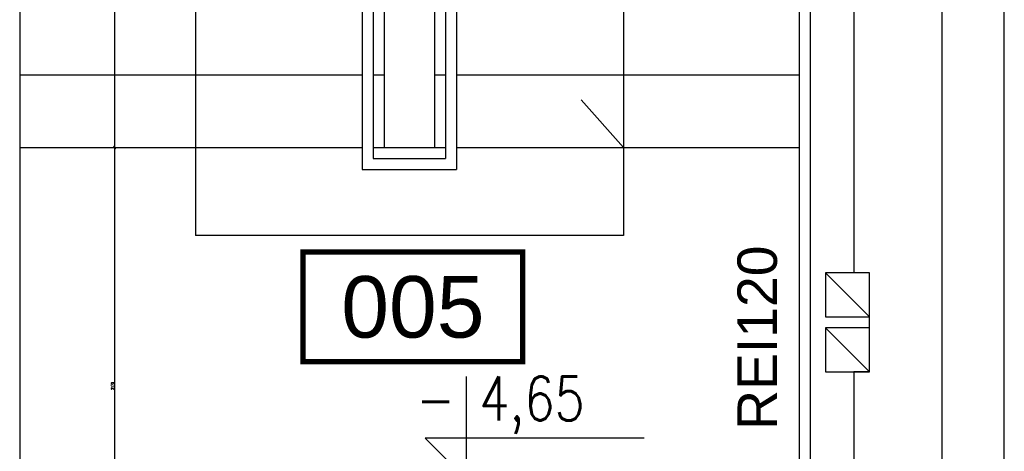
# Model space of a CAD drawing. Header units: centimetres. Extents: x -228435 to 46820, y -89367 to 152985.
# Tile 22 of 256: x -62740 to -58255, y 5638 to 7601. Entities that reach past the tile are written whole.
import ezdxf
from ezdxf.enums import TextEntityAlignment as Align

# ---------------------------------------------------------------- set-up
doc = ezdxf.new("R2010")
doc.units = ezdxf.units.CM
doc.header["$LTSCALE"] = 50
doc.header["$PDMODE"] = 35
doc.header["$PDSIZE"] = 0.1
for name, pattern in [('Kondygnacja  -0_5$0$HIDDEN', [9.525, 6.35, -3.175]), ('Kondygnacja  -0_5$0$HIDDEN2', [4.7625, 3.175, -1.5875]), ('Osie rzutów$0$DASHDOT2', [12.7, 6.35, -3.175, 0, -3.175])]:
    doc.linetypes.add(name, pattern=pattern)
doc.layers.get('0').update_dxf_attribs({"color": 8})
doc.layers.get('DEFPOINTS').update_dxf_attribs({"color": 8})
for name, color, linetype in [('Kondygnacja  -0_5$0$ARCH_INFO_KOTY_WYSOKOŚCIOWE_IST', 8, 'Continuous'), ('Kondygnacja  -0_5$0$ARCH_INFO_ODPORNOŚĆ OGNIOWA', 8, 'Continuous'), ('Kondygnacja  -0_5$0$ARCH_INFO_SCHODY_IST', 8, 'Continuous'), ('Kondygnacja  -0_5$0$ARCH_KONSTR_POWYŻEJ RZUTU', 8, 'Kondygnacja  -0_5$0$HIDDEN'), ('Kondygnacja  -0_5$0$ARCH_KONSTR_POWYŻEJ RZUTU_IST', 8, 'Kondygnacja  -0_5$0$HIDDEN2'), ('Kondygnacja  -0_5$0$ARCH_MUROWANE_IST', 8, 'Continuous'), ('Kondygnacja  -0_5$0$ARCH_OTWORY_WENTYLACJA_IST', 8, 'Continuous'), ('Kondygnacja  -0_5$0$ARCH_SCHODY_IST', 8, 'Continuous'), ('Kondygnacja  -0_5$0$ARCH_ŻELBET_IST', 8, 'Continuous'), ('Osie rzutów$0$ARCH_INFO_OSIE_IST', 8, 'Osie rzutów$0$DASHDOT2'), ('Osie rzutów$0$ARCH_INFO_OSIE_OPISY_IST', 8, 'Continuous'), ('Pomieszczenia -05$0$ARCH_INFO_AREA_ETYKIETY_200', 8, 'Continuous')]:
    doc.layers.add(name, color=color, linetype=linetype)
doc.layers.add('Kondygnacja  -0_5$0$ARCH_INFO_WYMIARY', color=8, linetype='Continuous', lineweight=9)
doc.styles.add('Kondygnacja  -0_5$0$Arial', font='ARIAL.TTF')
doc.styles.add('Kondygnacja  -0_5$0$Romans', font='Romans.shx', dxfattribs={"width": 0.7})
doc.styles.add('Kondygnacja  -0_5$0$ROMANS-50-CM', font='romans.shx', dxfattribs={"width": 0.8, "height": 10})
doc.styles.add('Pomieszczenia -05$0$Arial', font='ARIAL.TTF')
doc.dimstyles.new('Kondygnacja  -0_5$0$Wymiary 1-100', dxfattribs={"dimtxt": 12, "dimasz": 10, "dimexe": 5, "dimexo": 0, "dimgap": 4, "dimtad": 1, "dimrnd": 0.5, "dimzin": 12, "dimdsep": 46, "dimtxsty": 'Kondygnacja  -0_5$0$Romans', "dimblk": 'Kondygnacja  -0_5$0$_Oblique', "dimcen": 10, "dimdle": 10, "dimclrt": 55, "dimazin": 0, "dimtfac": 1, "dimtmove": 1, "dimatfit": 3, "dimfxl": 8, "dimfxlon": 1, "dimtolj": 1, "dimtzin": 0, "dimarcsym": 0})

# ---------------------------------------------------------------- blocks, each defined once
blk = doc.blocks.new('Osie rzutów')
at = {"layer": 'Osie rzutów$0$ARCH_INFO_OSIE_IST', "ltscale": 10}
for p, q in [((6200, 12510), (6200, 4800)), ((6200, 12510), (6200, 4571.18)), ((6260, 12510), (6260, 4623.26))]:
    blk.add_line(p, q, dxfattribs=at)
blk = doc.blocks.new('Kondygnacja  -0_5$0$_Oblique')
at = {"color": 0, "linetype": 'ByBlock', "lineweight": -2}
blk.add_line((-0.5, -0.5), (0.5, 0.5), dxfattribs=at)
blk = doc.blocks.new('*D89')
at = {"layer": 'DEFPOINTS', "color": 0}
for p in [(-62709, 7020), (-62307, 7020), (-62709, 4850)]:
    blk.add_point(p, dxfattribs=at)
at = {"layer": 'Kondygnacja  -0_5$0$ARCH_INFO_WYMIARY', "color": 0, "lineweight": -2}
for p, q in [((-62315, 7020), (-62302, 7020)), ((-62307, 4840), (-62307, 7030)), ((-62315, 4850), (-62302, 4850))]:
    blk.add_line(p, q, dxfattribs=at)
at = {"layer": 'Kondygnacja  -0_5$0$ARCH_INFO_WYMIARY', "color": 0, "lineweight": -2, "xscale": 10, "yscale": 10, "zscale": 10}
for p, rotation in [((-62307, 7020), 90), ((-62307, 4850), 270)]:
    blk.add_blockref('Kondygnacja  -0_5$0$_Oblique', p, dxfattribs=dict(at, rotation=rotation))
at = {"layer": 'Kondygnacja  -0_5$0$ARCH_INFO_WYMIARY', "color": 55, "insert": (-62317, 5935), "char_height": 12, "attachment_point": 5, "rotation": 90, "style": 'Kondygnacja  -0_5$0$Romans'}
blk.add_mtext('\\A1;2170', dxfattribs=at)
blk = doc.blocks.new('*D90')
at = {"layer": 'DEFPOINTS', "color": 0}
for p in [(-62690, 10644.8), (-62307, 10644.8), (-62690, 7020)]:
    blk.add_point(p, dxfattribs=at)
at = {"layer": 'Kondygnacja  -0_5$0$ARCH_INFO_WYMIARY', "color": 0, "lineweight": -2}
for p, q in [((-62315, 10644.8), (-62302, 10644.8)), ((-62307, 7010), (-62307, 10654.8)), ((-62315, 7020), (-62302, 7020))]:
    blk.add_line(p, q, dxfattribs=at)
at = {"layer": 'Kondygnacja  -0_5$0$ARCH_INFO_WYMIARY', "color": 0, "lineweight": -2, "xscale": 10, "yscale": 10, "zscale": 10}
for p, rotation in [((-62307, 10644.8), 90), ((-62307, 7020), 270)]:
    blk.add_blockref('Kondygnacja  -0_5$0$_Oblique', p, dxfattribs=dict(at, rotation=rotation))
at = {"layer": 'Kondygnacja  -0_5$0$ARCH_INFO_WYMIARY', "color": 55, "insert": (-62317, 8832.4), "char_height": 12, "attachment_point": 5, "rotation": 90, "style": 'Kondygnacja  -0_5$0$Romans'}
blk.add_mtext('\\A1;3625', dxfattribs=at)
blk = doc.blocks.new('Kondygnacja  -0_5$0$konstrukcja istniejąca -0.5')
at = {"layer": 'Kondygnacja  -0_5$0$ARCH_KONSTR_POWYŻEJ RZUTU_IST', "ltscale": 10}
blk.add_line((6288.46, 4975), (6288.46, 12225), dxfattribs=at)
blk = doc.blocks.new('Pomieszczenia -05$0$etykieta_numer')
at = {"color": 0, "linetype": 'ByBlock', "const_width": 2.44}
blk.add_lwpolyline([(-50, -50), (-50, 0), (50, 0), (50, -50)], close=True, dxfattribs=at)
at = {"color": 0, "linetype": 'ByBlock', "style": 'Pomieszczenia -05$0$Arial'}
blk.add_attdef('AECAREA:NUMBER', text='', height=28, dxfattribs=at).set_placement((0, -25), align=Align.MIDDLE)

msp = doc.modelspace()

# ---------------------------------------------------------------- linework, layer by layer
at = {"layer": 'Kondygnacja  -0_5$0$ARCH_INFO_KOTY_WYSOKOŚCIOWE_IST'}
msp.add_lwpolyline([(-59895.959, 5697.471), (-60893.143, 5697.471), (-60705.643, 5509.971), (-60705.643, 5978.405)], dxfattribs=at)
at = {"layer": 'Kondygnacja  -0_5$0$ARCH_INFO_SCHODY_IST'}
for p, q in [((-61940, 10320), (-61940, 6620)), ((-59990, 10320), (-59990, 7020)), ((-59990, 7020), (-60182.268, 7237.69)), ((-59990, 7020), (-59990, 6620)), ((-59990, 6620), (-61940, 6620))]:
    msp.add_line(p, q, dxfattribs=at)
at = {"layer": 'Kondygnacja  -0_5$0$ARCH_MUROWANE_IST', "ltscale": 4}
for p, q in [((-62740, 11990), (-62740, 4400)), ((-59190, 10800), (-59190, 5200)), ((-58940, 9550), (-58940, 6450)), ((-58940, 6000), (-58940, 4410))]:
    msp.add_line(p, q, dxfattribs=at)
at = {"layer": 'Kondygnacja  -0_5$0$ARCH_OTWORY_WENTYLACJA_IST'}
for p, q in [((-59070, 6450), (-58870, 6250)), ((-59070, 6200), (-58870, 6000))]:
    msp.add_line(p, q, dxfattribs=at)
for points in [[(-59070, 6250), (-58870, 6250), (-58870, 6450), (-59070, 6450)], [(-59070, 6000), (-58870, 6000), (-58870, 6200), (-59070, 6200)]]:
    msp.add_lwpolyline(points, close=True, dxfattribs=at)
at = {"layer": 'Kondygnacja  -0_5$0$ARCH_SCHODY_IST'}
for p, q in [((-62740, 10750), (-62740, 4800)), ((-61180, 10474.257), (-61180, 6920)), ((-60750, 10474.257), (-60750, 6920)), ((-61130, 10424.257), (-61130, 6970)), ((-60800, 10424.257), (-60800, 6970)), ((-61080, 10320), (-61080, 7020)), ((-60850, 10320), (-60850, 7020)), ((-62740, 7350), (-61180, 7350)), ((-61130, 7350), (-61080, 7350)), ((-60850, 7350), (-60800, 7350)), ((-60750, 7350), (-59190, 7350)), ((-62740, 7020), (-61180, 7020)), ((-61130, 7020), (-60800, 7020)), ((-60750, 7020), (-59190, 7020)), ((-61130, 6970), (-60800, 6970)), ((-61180, 6920), (-60750, 6920))]:
    msp.add_line(p, q, dxfattribs=at)
at = {"layer": 'Kondygnacja  -0_5$0$ARCH_ŻELBET_IST', "ltscale": 4}
for p, q in [((-58870, 6450), (-58940, 6450)), ((-58870, 6450), (-58940, 6450)), ((-58870, 6000), (-58870, 6450)), ((-58870, 6000), (-58870, 6450)), ((-58870, 6000), (-58940, 6000)), ((-58870, 6000), (-58940, 6000))]:
    msp.add_line(p, q, dxfattribs=at)

# ---------------------------------------------------------------- block references
at = {"layer": 'Kondygnacja  -0_5$0$ARCH_KONSTR_POWYŻEJ RZUTU', "xscale": 10, "yscale": 10, "zscale": 10}
msp.add_blockref('Kondygnacja  -0_5$0$konstrukcja istniejąca -0.5', (-121140, -45000), dxfattribs=at)
at = {"layer": 'Osie rzutów$0$ARCH_INFO_OSIE_OPISY_IST', "xscale": 10, "yscale": 10, "zscale": 10}
msp.add_blockref('Osie rzutów', (-121140, -45000), dxfattribs=at)
at = {"layer": 'Pomieszczenia -05$0$ARCH_INFO_AREA_ETYKIETY_200', "linetype": 'Continuous', "lineweight": -3, "xscale": 10, "yscale": 10, "zscale": 10}
msp.add_blockref('Pomieszczenia -05$0$etykieta_numer', (-60949.15, 6545.155), dxfattribs=at).add_auto_attribs({'AECAREA:NUMBER': '005'})

# ---------------------------------------------------------------- texts
at = {"layer": 'Kondygnacja  -0_5$0$ARCH_INFO_KOTY_WYSOKOŚCIOWE_IST', "insert": (-60934.853, 5847.1), "char_height": 200, "width": 976.18926, "attachment_point": 4, "line_spacing_factor": 0.9, "style": 'Kondygnacja  -0_5$0$ROMANS-50-CM'}
msp.add_mtext('- 4,65', dxfattribs=at)
at = {"layer": 'Kondygnacja  -0_5$0$ARCH_INFO_ODPORNOŚĆ OGNIOWA', "insert": (-59529.681, 6154.683), "char_height": 180, "width": 533.32525, "attachment_point": 5, "rotation": 90, "style": 'Kondygnacja  -0_5$0$Arial'}
msp.add_mtext('\\PREI120', dxfattribs=at)

# ---------------------------------------------------------------- dimensions: what is measured, and where the dimension line sits
at = {"layer": 'Kondygnacja  -0_5$0$ARCH_INFO_WYMIARY'}
for base, p1, p2, picture, middle in [((-62307.03, 10644.768), (-62690, 7020), (-62690, 10644.768), '*D90', (-62317.03, 8832.384)), ((-62307.03, 7020), (-62708.997, 4850), (-62708.997, 7020), '*D89', (-62317.03, 5935))]:
    dim = msp.add_linear_dim(base=base, p1=p1, p2=p2, angle=90, dimstyle='Kondygnacja  -0_5$0$Wymiary 1-100', dxfattribs=at)
    dim.commit()
    dim.dimension.update_dxf_attribs({"geometry": picture, "text_midpoint": middle})

doc.saveas('drawing.dxf')
